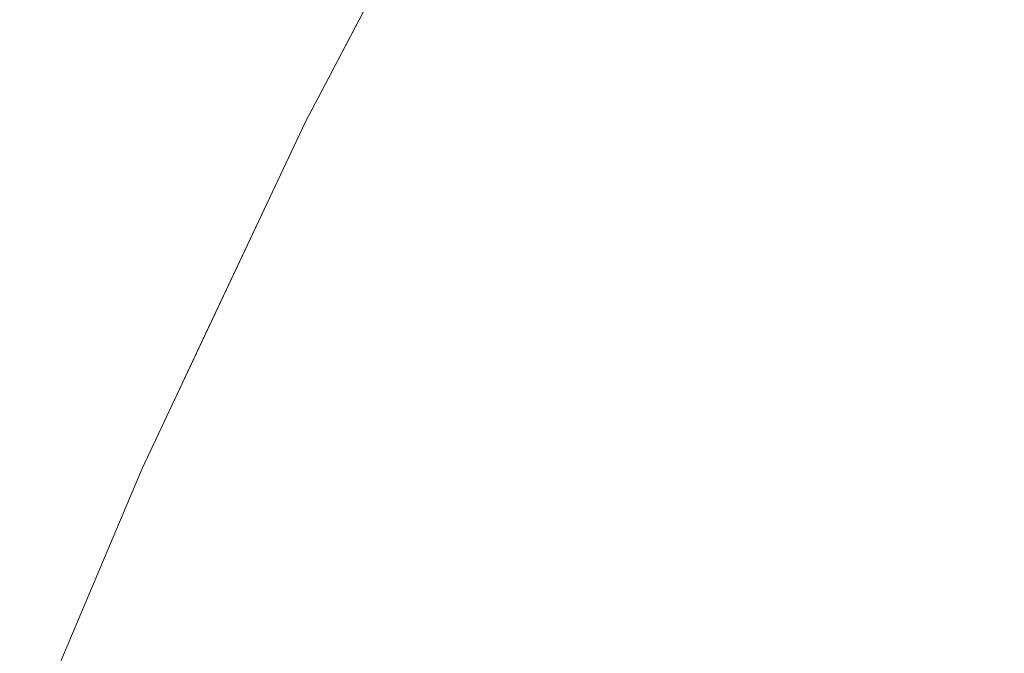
# Model space of a CAD drawing. Header units: centimetres. Extents: x -35.1 to 36.2, y 4.2 to 6.
# Tile 62 of 256: x -35.08651 to -35.07738, y 5.93003 to 5.9359. Entities that reach past the tile are written whole.
import ezdxf

# ---------------------------------------------------------------- set-up
doc = ezdxf.new("R2010")
doc.units = ezdxf.units.CM
doc.header["$LTSCALE"] = 2.54
doc.layers.add('Lucido design-1', color=7, linetype='Continuous')

# ---------------------------------------------------------------- blocks, each defined once
blk = doc.blocks.new('Gruppo-4-1')
at = {"color": 7, "linetype": 'Continuous', "lineweight": 9}
for points, invisible_edges in [([(-35.0833642, 5.9358904, -2312.42217), (-35.082845, 5.9368815, -2312.42217), (-35.0821764, 5.9381575, -2313.02217), (-35.0838596, 5.9349448, -2313.02217)], 10), ([(-35.0833629, 5.9358933, -2313.0237324), (-35.0838596, 5.9349448, -2313.02217), (-35.0821764, 5.9381575, -2313.02217), (-35.0823107, 5.9378805, -2313.0237324)], 13), ([(-35.0823107, 5.9378805, -2313.0237324), (-35.0822654, 5.9378667, -2313.0252942), (-35.0833172, 5.9358802, -2313.0252942), (-35.0833629, 5.9358933, -2313.0237324)], 15), ([(-35.083241, 5.9358584, -2313.0268549), (-35.0833172, 5.9358802, -2313.0252942), (-35.0822654, 5.9378667, -2313.0252942), (-35.0821898, 5.9378436, -2313.0268549)], 15), ([(-35.0821898, 5.9378436, -2313.0268549), (-35.0820842, 5.9378114, -2313.0284139), (-35.0831345, 5.9358278, -2313.0284139), (-35.083241, 5.9358584, -2313.0268549)], 15), ([(-35.0829976, 5.9357886, -2313.0299706), (-35.0831345, 5.9358278, -2313.0284139), (-35.0820842, 5.9378114, -2313.0284139), (-35.0819484, 5.93777, -2313.0299706)], 15), ([(-35.0819484, 5.93777, -2313.0299706), (-35.0817828, 5.9377194, -2313.0315244), (-35.0828305, 5.9357407, -2313.0315244), (-35.0829976, 5.9357886, -2313.0299706)], 15), ([(-35.0826333, 5.9356841, -2313.0330749), (-35.0828305, 5.9357407, -2313.0315244), (-35.0817828, 5.9377194, -2313.0315244), (-35.0815872, 5.9376597, -2313.0330749)], 15), ([(-35.0815872, 5.9376597, -2313.0330749), (-35.081362, 5.937591, -2313.0346213), (-35.0824062, 5.935619, -2313.0346213), (-35.0826333, 5.9356841, -2313.0330749)], 15), ([(-35.0821493, 5.9355454, -2313.0361633), (-35.0824062, 5.935619, -2313.0346213), (-35.081362, 5.937591, -2313.0346213), (-35.0811073, 5.9375133, -2313.0361633)], 15), ([(-35.0811073, 5.9375133, -2313.0361633), (-35.0808232, 5.9374266, -2313.0377002), (-35.0818628, 5.9354632, -2313.0377002), (-35.0821493, 5.9355454, -2313.0361633)], 15), ([(-35.0815469, 5.9353727, -2313.0392315), (-35.0818628, 5.9354632, -2313.0377002), (-35.0808232, 5.9374266, -2313.0377002), (-35.0805099, 5.937331, -2313.0392315)], 15), ([(-35.0805099, 5.937331, -2313.0392315), (-35.0801678, 5.9372265, -2313.0407566), (-35.0812018, 5.9352737, -2313.0407566), (-35.0815469, 5.9353727, -2313.0392315)], 15), ([(-35.0808278, 5.9351665, -2313.0422751), (-35.0812018, 5.9352737, -2313.0407566), (-35.0801678, 5.9372265, -2313.0407566), (-35.0797969, 5.9371134, -2313.0422751)], 15), ([(-35.0797969, 5.9371134, -2313.0422751), (-35.0793977, 5.9369915, -2313.0437864), (-35.0804252, 5.9350511, -2313.0437864), (-35.0808278, 5.9351665, -2313.0422751)], 15), ([(-35.0799942, 5.9349275, -2313.04529), (-35.0804252, 5.9350511, -2313.0437864), (-35.0793977, 5.9369915, -2313.0437864), (-35.0789703, 5.9368611, -2313.04529)], 15), ([(-35.0790338, 5.9357576, -2312.3975546), (-35.0785151, 5.9367222, -2312.3975546), (-35.0793977, 5.9369915, -2312.4005536), (-35.0799202, 5.9360198, -2312.4005536)], 15), ([(-35.082845, 5.9368815, -2312.42217), (-35.0833642, 5.9358904, -2312.42217), (-35.0833172, 5.9358802, -2312.4190457), (-35.0828003, 5.9368719, -2312.4190457)], 14), ([(-35.0828003, 5.9368719, -2312.4190457), (-35.0833172, 5.9358802, -2312.4190457), (-35.0831345, 5.9358278, -2312.4159261), (-35.0826183, 5.9368181, -2312.4159261)], 15), ([(-35.0826183, 5.9368181, -2312.4159261), (-35.0831345, 5.9358278, -2312.4159261), (-35.0828305, 5.9357407, -2312.4128155), (-35.0823156, 5.9367285, -2312.4128155)], 15), ([(-35.0789703, 5.9368611, -2313.04529), (-35.0785151, 5.9367222, -2313.0467854), (-35.0795351, 5.9347959, -2313.0467854), (-35.0799942, 5.9349275, -2313.04529)], 15), ([(-35.0823156, 5.9367285, -2312.4128155), (-35.0828305, 5.9357407, -2312.4128155), (-35.0824062, 5.935619, -2312.4097186), (-35.0818931, 5.9366035, -2312.4097186)], 15), ([(-35.0790483, 5.9346563, -2313.0482721), (-35.0795351, 5.9347959, -2313.0467854), (-35.0785151, 5.9367222, -2313.0467854), (-35.0780324, 5.9365749, -2313.0482721)], 15), ([(-35.078037, 5.9354626, -2312.3945904), (-35.0775225, 5.9364192, -2312.3945904), (-35.0785151, 5.9367222, -2312.3975546), (-35.0790338, 5.9357576, -2312.3975546)], 15), ([(-35.0818931, 5.9366035, -2312.4097186), (-35.0824062, 5.935619, -2312.4097186), (-35.0818628, 5.9354632, -2312.4066398), (-35.0813519, 5.9364434, -2312.4066398)], 15), ([(-35.0780324, 5.9365749, -2313.0482721), (-35.0775225, 5.9364192, -2313.0497496), (-35.0785341, 5.9345089, -2313.0497496), (-35.0790483, 5.9346563, -2313.0482721)], 15), ([(-35.0813519, 5.9364434, -2312.4066398), (-35.0818628, 5.9354632, -2312.4066398), (-35.0812018, 5.9352737, -2312.4035833), (-35.0806936, 5.9362486, -2312.4035833)], 15), ([(-35.0779928, 5.9343537, -2313.0512174), (-35.0785341, 5.9345089, -2313.0497496), (-35.0775225, 5.9364192, -2313.0497496), (-35.0769858, 5.9362555, -2313.0512174)], 15), ([(-35.0769324, 5.9351358, -2312.3916647), (-35.0764227, 5.9360836, -2312.3916647), (-35.0775225, 5.9364192, -2312.3945904), (-35.078037, 5.9354626, -2312.3945904)], 15), ([(-35.0806936, 5.9362486, -2312.4035833), (-35.0812018, 5.9352737, -2312.4035833), (-35.0804252, 5.9350511, -2312.4005536), (-35.0799202, 5.9360198, -2312.4005536)], 15), ([(-35.0769858, 5.9362555, -2313.0512174), (-35.0764227, 5.9360836, -2313.0526752), (-35.0774249, 5.9341909, -2313.0526752), (-35.0779928, 5.9343537, -2313.0512174)], 15), ([(-35.0768307, 5.9340205, -2313.0541224), (-35.0774249, 5.9341909, -2313.0526752), (-35.0764227, 5.9360836, -2313.0526752), (-35.0758335, 5.9359038, -2313.0541224)], 15), ([(-35.0799202, 5.9360198, -2312.4005536), (-35.0804252, 5.9350511, -2312.4005536), (-35.0795351, 5.9347959, -2312.3975546), (-35.0790338, 5.9357576, -2312.3975546)], 15), ([(-35.0843441, 5.9339189, -2313.0237324), (-35.0838596, 5.9349448, -2313.02217), (-35.0833629, 5.9358933, -2313.0237324)], 11), ([(-35.0833629, 5.9358933, -2313.0237324), (-35.0833172, 5.9358802, -2313.0252942), (-35.084298, 5.9339065, -2313.0252942), (-35.0843441, 5.9339189, -2313.0237324)], 15), ([(-35.0842213, 5.9338859, -2313.0268549), (-35.084298, 5.9339065, -2313.0252942), (-35.0833172, 5.9358802, -2313.0252942), (-35.083241, 5.9358584, -2313.0268549)], 15), ([(-35.0838164, 5.9348917, -2312.4190457), (-35.0833172, 5.9358802, -2312.4190457), (-35.0833642, 5.9358904, -2312.42217), (-35.0838596, 5.9349448, -2312.42217)], 11), ([(-35.0838596, 5.9349448, -2313.02217), (-35.0838596, 5.9349448, -2312.42217), (-35.0833642, 5.9358904, -2312.42217)], 9), ([(-35.0836329, 5.9348407, -2312.4159261), (-35.0831345, 5.9358278, -2312.4159261), (-35.0833172, 5.9358802, -2312.4190457), (-35.0838164, 5.9348917, -2312.4190457)], 15), ([(-35.083241, 5.9358584, -2313.0268549), (-35.0831345, 5.9358278, -2313.0284139), (-35.0841139, 5.933857, -2313.0284139), (-35.0842213, 5.9338859, -2313.0268549)], 15), ([(-35.0839759, 5.9338199, -2313.0299706), (-35.0841139, 5.933857, -2313.0284139), (-35.0831345, 5.9358278, -2313.0284139), (-35.0829976, 5.9357886, -2313.0299706)], 15), ([(-35.0829976, 5.9357886, -2313.0299706), (-35.0828305, 5.9357407, -2313.0315244), (-35.0838075, 5.9337747, -2313.0315244), (-35.0839759, 5.9338199, -2313.0299706)], 15), ([(-35.0833277, 5.934756, -2312.4128155), (-35.0828305, 5.9357407, -2312.4128155), (-35.0831345, 5.9358278, -2312.4159261), (-35.0836329, 5.9348407, -2312.4159261)], 15), ([(-35.0836088, 5.9337212, -2313.0330749), (-35.0838075, 5.9337747, -2313.0315244), (-35.0828305, 5.9357407, -2313.0315244), (-35.0826333, 5.9356841, -2313.0330749)], 15), ([(-35.0829017, 5.9346377, -2312.4097186), (-35.0824062, 5.935619, -2312.4097186), (-35.0828305, 5.9357407, -2312.4128155), (-35.0833277, 5.934756, -2312.4128155)], 15), ([(-35.0790338, 5.9357576, -2312.3975546), (-35.0795351, 5.9347959, -2312.3975546), (-35.0785341, 5.9345089, -2312.3945904), (-35.078037, 5.9354626, -2312.3945904)], 15), ([(-35.0826333, 5.9356841, -2313.0330749), (-35.0824062, 5.935619, -2313.0346213), (-35.0833799, 5.9336597, -2313.0346213), (-35.0836088, 5.9337212, -2313.0330749)], 15), ([(-35.0831209, 5.9335901, -2313.0361633), (-35.0833799, 5.9336597, -2313.0346213), (-35.0824062, 5.935619, -2313.0346213), (-35.0821493, 5.9355454, -2313.0361633)], 15), ([(-35.0823561, 5.9344862, -2312.4066398), (-35.0818628, 5.9354632, -2312.4066398), (-35.0824062, 5.935619, -2312.4097186), (-35.0829017, 5.9346377, -2312.4097186)], 15), ([(-35.0821493, 5.9355454, -2313.0361633), (-35.0818628, 5.9354632, -2313.0377002), (-35.0828322, 5.9335125, -2313.0377002), (-35.0831209, 5.9335901, -2313.0361633)], 15), ([(-35.0825138, 5.9334269, -2313.0392315), (-35.0828322, 5.9335125, -2313.0377002), (-35.0818628, 5.9354632, -2313.0377002), (-35.0815469, 5.9353727, -2313.0392315)], 15), ([(-35.0816925, 5.9343019, -2312.4035833), (-35.0812018, 5.9352737, -2312.4035833), (-35.0818628, 5.9354632, -2312.4066398), (-35.0823561, 5.9344862, -2312.4066398)], 15), ([(-35.078037, 5.9354626, -2312.3945904), (-35.0785341, 5.9345089, -2312.3945904), (-35.0774249, 5.9341909, -2312.3916647), (-35.0769324, 5.9351358, -2312.3916647)], 15), ([(-35.0815469, 5.9353727, -2313.0392315), (-35.0812018, 5.9352737, -2313.0407566), (-35.082166, 5.9333335, -2313.0407566), (-35.0825138, 5.9334269, -2313.0392315)], 15), ([(-35.0817891, 5.9332321, -2313.0422751), (-35.082166, 5.9333335, -2313.0407566), (-35.0812018, 5.9352737, -2313.0407566), (-35.0808278, 5.9351665, -2313.0422751)], 15), ([(-35.0809128, 5.9340854, -2312.4005536), (-35.0804252, 5.9350511, -2312.4005536), (-35.0812018, 5.9352737, -2312.4035833), (-35.0816925, 5.9343019, -2312.4035833)], 15), ([(-35.0808278, 5.9351665, -2313.0422751), (-35.0804252, 5.9350511, -2313.0437864), (-35.0813833, 5.9331231, -2313.0437864), (-35.0817891, 5.9332321, -2313.0422751)], 15), ([(-35.0769324, 5.9351358, -2312.3916647), (-35.0774249, 5.9341909, -2312.3916647), (-35.0762106, 5.9338427, -2312.3887813), (-35.0757231, 5.934778, -2312.3887813)], 15), ([(-35.0809489, 5.9330063, -2313.04529), (-35.0813833, 5.9331231, -2313.0437864), (-35.0804252, 5.9350511, -2313.0437864), (-35.0799942, 5.9349275, -2313.04529)], 15), ([(-35.0800191, 5.9338373, -2312.3975546), (-35.0795351, 5.9347959, -2312.3975546), (-35.0804252, 5.9350511, -2312.4005536), (-35.0809128, 5.9340854, -2312.4005536)], 15), ([(-35.0838596, 5.9349448, -2313.02217), (-35.0853728, 5.9317371, -2313.02217), (-35.0853728, 5.9317371, -2312.42217), (-35.0852675, 5.9319604, -2312.42217)], 10), ([(-35.0852564, 5.9319586, -2313.0237324), (-35.0853728, 5.9317371, -2313.02217), (-35.0838596, 5.9349448, -2313.02217), (-35.0843441, 5.9339189, -2313.0237324)], 13), ([(-35.0838596, 5.9349448, -2313.02217), (-35.0852675, 5.9319604, -2312.42217), (-35.0848084, 5.9329335, -2312.42217)], 9), ([(-35.0838596, 5.9349448, -2313.02217), (-35.0848084, 5.9329335, -2312.42217), (-35.0843449, 5.9339161, -2312.42217)], 9), ([(-35.0838596, 5.9349448, -2312.42217), (-35.0843449, 5.9339161, -2312.42217), (-35.084298, 5.9339065, -2312.4190457), (-35.0838164, 5.9348917, -2312.4190457)], 14), ([(-35.0843449, 5.9339161, -2312.42217), (-35.0838596, 5.9349448, -2312.42217), (-35.0838596, 5.9349448, -2313.02217)], 10), ([(-35.0838164, 5.9348917, -2312.4190457), (-35.084298, 5.9339065, -2312.4190457), (-35.0841139, 5.933857, -2312.4159261), (-35.0836329, 5.9348407, -2312.4159261)], 15), ([(-35.0799942, 5.9349275, -2313.04529), (-35.0795351, 5.9347959, -2313.0467854), (-35.0804862, 5.932882, -2313.0467854), (-35.0809489, 5.9330063, -2313.04529)], 15), ([(-35.0836329, 5.9348407, -2312.4159261), (-35.0841139, 5.933857, -2312.4159261), (-35.0838075, 5.9337747, -2312.4128155), (-35.0833277, 5.934756, -2312.4128155)], 15), ([(-35.0799956, 5.9327501, -2313.0482721), (-35.0804862, 5.932882, -2313.0467854), (-35.0795351, 5.9347959, -2313.0467854), (-35.0790483, 5.9346563, -2313.0482721)], 15), ([(-35.0790141, 5.9335582, -2312.3945904), (-35.0785341, 5.9345089, -2312.3945904), (-35.0795351, 5.9347959, -2312.3975546), (-35.0800191, 5.9338373, -2312.3975546)], 15), ([(-35.0833277, 5.934756, -2312.4128155), (-35.0838075, 5.9337747, -2312.4128155), (-35.0833799, 5.9336597, -2312.4097186), (-35.0829017, 5.9346377, -2312.4097186)], 15), ([(-35.0829017, 5.9346377, -2312.4097186), (-35.0833799, 5.9336597, -2312.4097186), (-35.0828322, 5.9335125, -2312.4066398), (-35.0823561, 5.9344862, -2312.4066398)], 15), ([(-35.0790483, 5.9346563, -2313.0482721), (-35.0785341, 5.9345089, -2313.0497496), (-35.0794773, 5.9326108, -2313.0497496), (-35.0799956, 5.9327501, -2313.0482721)], 15), ([(-35.0823561, 5.9344862, -2312.4066398), (-35.0828322, 5.9335125, -2312.4066398), (-35.082166, 5.9333335, -2312.4035833), (-35.0816925, 5.9343019, -2312.4035833)], 15), ([(-35.0789318, 5.9324642, -2313.0512174), (-35.0794773, 5.9326108, -2313.0497496), (-35.0785341, 5.9345089, -2313.0497496), (-35.0779928, 5.9343537, -2313.0512174)], 15), ([(-35.0779005, 5.933249, -2312.3916647), (-35.0774249, 5.9341909, -2312.3916647), (-35.0785341, 5.9345089, -2312.3945904), (-35.0790141, 5.9335582, -2312.3945904)], 15), ([(-35.0779928, 5.9343537, -2313.0512174), (-35.0774249, 5.9341909, -2313.0526752), (-35.0783594, 5.9323103, -2313.0526752), (-35.0789318, 5.9324642, -2313.0512174)], 15), ([(-35.0816925, 5.9343019, -2312.4035833), (-35.082166, 5.9333335, -2312.4035833), (-35.0813833, 5.9331231, -2312.4005536), (-35.0809128, 5.9340854, -2312.4005536)], 15), ([(-35.0777605, 5.9321494, -2313.0541224), (-35.0783594, 5.9323103, -2313.0526752), (-35.0774249, 5.9341909, -2313.0526752), (-35.0768307, 5.9340205, -2313.0541224)], 15), ([(-35.0766813, 5.9329105, -2312.3887813), (-35.0762106, 5.9338427, -2312.3887813), (-35.0774249, 5.9341909, -2312.3916647), (-35.0779005, 5.933249, -2312.3916647)], 15), ([(-35.0809128, 5.9340854, -2312.4005536), (-35.0813833, 5.9331231, -2312.4005536), (-35.0804862, 5.932882, -2312.3975546), (-35.0800191, 5.9338373, -2312.3975546)], 15), ([(-35.0768307, 5.9340205, -2313.0541224), (-35.0762106, 5.9338427, -2313.0555586), (-35.0771356, 5.9319814, -2313.0555586), (-35.0777605, 5.9321494, -2313.0541224)], 15), ([(-35.0843441, 5.9339189, -2313.0237324), (-35.084298, 5.9339065, -2313.0252942), (-35.0852099, 5.9319469, -2313.0252942), (-35.0852564, 5.9319586, -2313.0237324)], 15), ([(-35.0851326, 5.9319275, -2313.0268549), (-35.0852099, 5.9319469, -2313.0252942), (-35.084298, 5.9339065, -2313.0252942), (-35.0842213, 5.9338859, -2313.0268549)], 15), ([(-35.0842213, 5.9338859, -2313.0268549), (-35.0841139, 5.933857, -2313.0284139), (-35.0850244, 5.9319003, -2313.0284139), (-35.0851326, 5.9319275, -2313.0268549)], 15), ([(-35.0847625, 5.9329249, -2312.4190457), (-35.084298, 5.9339065, -2312.4190457), (-35.0843449, 5.9339161, -2312.42217), (-35.0848084, 5.9329335, -2312.42217)], 11), ([(-35.0845776, 5.9328768, -2312.4159261), (-35.0841139, 5.933857, -2312.4159261), (-35.084298, 5.9339065, -2312.4190457), (-35.0847625, 5.9329249, -2312.4190457)], 15), ([(-35.0848855, 5.9318653, -2313.0299706), (-35.0850244, 5.9319003, -2313.0284139), (-35.0841139, 5.933857, -2313.0284139), (-35.0839759, 5.9338199, -2313.0299706)], 15), ([(-35.0839759, 5.9338199, -2313.0299706), (-35.0838075, 5.9337747, -2313.0315244), (-35.0847159, 5.9318227, -2313.0315244), (-35.0848855, 5.9318653, -2313.0299706)], 15), ([(-35.0842701, 5.9327968, -2312.4128155), (-35.0838075, 5.9337747, -2312.4128155), (-35.0841139, 5.933857, -2312.4159261), (-35.0845776, 5.9328768, -2312.4159261)], 15), ([(-35.0800191, 5.9338373, -2312.3975546), (-35.0804862, 5.932882, -2312.3975546), (-35.0794773, 5.9326108, -2312.3945904), (-35.0790141, 5.9335582, -2312.3945904)], 15), ([(-35.0845157, 5.9317724, -2313.0330749), (-35.0847159, 5.9318227, -2313.0315244), (-35.0838075, 5.9337747, -2313.0315244), (-35.0836088, 5.9337212, -2313.0330749)], 15), ([(-35.0836088, 5.9337212, -2313.0330749), (-35.0833799, 5.9336597, -2313.0346213), (-35.0842851, 5.9317144, -2313.0346213), (-35.0845157, 5.9317724, -2313.0330749)], 15), ([(-35.0838409, 5.9326852, -2312.4097186), (-35.0833799, 5.9336597, -2312.4097186), (-35.0838075, 5.9337747, -2312.4128155), (-35.0842701, 5.9327968, -2312.4128155)], 15), ([(-35.0840243, 5.9316489, -2313.0361633), (-35.0842851, 5.9317144, -2313.0346213), (-35.0833799, 5.9336597, -2313.0346213), (-35.0831209, 5.9335901, -2313.0361633)], 15), ([(-35.0832912, 5.9325423, -2312.4066398), (-35.0828322, 5.9335125, -2312.4066398), (-35.0833799, 5.9336597, -2312.4097186), (-35.0838409, 5.9326852, -2312.4097186)], 15), ([(-35.0831209, 5.9335901, -2313.0361633), (-35.0828322, 5.9335125, -2313.0377002), (-35.0837335, 5.9315757, -2313.0377002), (-35.0840243, 5.9316489, -2313.0361633)], 15), ([(-35.0834128, 5.9314951, -2313.0392315), (-35.0837335, 5.9315757, -2313.0377002), (-35.0828322, 5.9335125, -2313.0377002), (-35.0825138, 5.9334269, -2313.0392315)], 15), ([(-35.0826226, 5.9323684, -2312.4035833), (-35.082166, 5.9333335, -2312.4035833), (-35.0828322, 5.9335125, -2312.4066398), (-35.0832912, 5.9325423, -2312.4066398)], 15), ([(-35.0790141, 5.9335582, -2312.3945904), (-35.0794773, 5.9326108, -2312.3945904), (-35.0783594, 5.9323103, -2312.3916647), (-35.0779005, 5.933249, -2312.3916647)], 15), ([(-35.0825138, 5.9334269, -2313.0392315), (-35.082166, 5.9333335, -2313.0407566), (-35.0830625, 5.9314071, -2313.0407566), (-35.0834128, 5.9314951, -2313.0392315)], 15), ([(-35.0826828, 5.9313116, -2313.0422751), (-35.0830625, 5.9314071, -2313.0407566), (-35.082166, 5.9333335, -2313.0407566), (-35.0817891, 5.9332321, -2313.0422751)], 15), ([(-35.081837, 5.9321642, -2312.4005536), (-35.0813833, 5.9331231, -2312.4005536), (-35.082166, 5.9333335, -2312.4035833), (-35.0826226, 5.9323684, -2312.4035833)], 15), ([(-35.0779005, 5.933249, -2312.3916647), (-35.0783594, 5.9323103, -2312.3916647), (-35.0771356, 5.9319814, -2312.3887813), (-35.0766813, 5.9329105, -2312.3887813)], 15), ([(-35.0817891, 5.9332321, -2313.0422751), (-35.0813833, 5.9331231, -2313.0437864), (-35.0822741, 5.9312089, -2313.0437864), (-35.0826828, 5.9313116, -2313.0422751)], 15), ([(-35.0818365, 5.9310989, -2313.04529), (-35.0822741, 5.9312089, -2313.0437864), (-35.0813833, 5.9331231, -2313.0437864), (-35.0809489, 5.9330063, -2313.04529)], 15), ([(-35.0809366, 5.9319301, -2312.3975546), (-35.0804862, 5.932882, -2312.3975546), (-35.0813833, 5.9331231, -2312.4005536), (-35.081837, 5.9321642, -2312.4005536)], 15), ([(-35.0809489, 5.9330063, -2313.04529), (-35.0804862, 5.932882, -2313.0467854), (-35.0813705, 5.9309817, -2313.0467854), (-35.0818365, 5.9310989, -2313.04529)], 15), ([(-35.0848084, 5.9329335, -2312.42217), (-35.0852675, 5.9319604, -2312.42217), (-35.0852099, 5.9319469, -2312.4190457), (-35.0847625, 5.9329249, -2312.4190457)], 14), ([(-35.0847625, 5.9329249, -2312.4190457), (-35.0852099, 5.9319469, -2312.4190457), (-35.0850244, 5.9319003, -2312.4159261), (-35.0845776, 5.9328768, -2312.4159261)], 15), ([(-35.0845776, 5.9328768, -2312.4159261), (-35.0850244, 5.9319003, -2312.4159261), (-35.0847159, 5.9318227, -2312.4128155), (-35.0842701, 5.9327968, -2312.4128155)], 15), ([(-35.0808763, 5.9308575, -2313.0482721), (-35.0813705, 5.9309817, -2313.0467854), (-35.0804862, 5.932882, -2313.0467854), (-35.0799956, 5.9327501, -2313.0482721)], 15), ([(-35.079924, 5.9316668, -2312.3945904), (-35.0794773, 5.9326108, -2312.3945904), (-35.0804862, 5.932882, -2312.3975546), (-35.0809366, 5.9319301, -2312.3975546)], 15), ([(-35.0842701, 5.9327968, -2312.4128155), (-35.0847159, 5.9318227, -2312.4128155), (-35.0842851, 5.9317144, -2312.4097186), (-35.0838409, 5.9326852, -2312.4097186)], 15), ([(-35.0799956, 5.9327501, -2313.0482721), (-35.0794773, 5.9326108, -2313.0497496), (-35.0803543, 5.9307263, -2313.0497496), (-35.0808763, 5.9308575, -2313.0482721)], 15), ([(-35.0838409, 5.9326852, -2312.4097186), (-35.0842851, 5.9317144, -2312.4097186), (-35.0837335, 5.9315757, -2312.4066398), (-35.0832912, 5.9325423, -2312.4066398)], 15), ([(-35.0798048, 5.9305882, -2313.0512174), (-35.0803543, 5.9307263, -2313.0497496), (-35.0794773, 5.9326108, -2313.0497496), (-35.0789318, 5.9324642, -2313.0512174)], 15), ([(-35.0788019, 5.931375, -2312.3916647), (-35.0783594, 5.9323103, -2312.3916647), (-35.0794773, 5.9326108, -2312.3945904), (-35.079924, 5.9316668, -2312.3945904)], 15), ([(-35.0832912, 5.9325423, -2312.4066398), (-35.0837335, 5.9315757, -2312.4066398), (-35.0830625, 5.9314071, -2312.4035833), (-35.0826226, 5.9323684, -2312.4035833)], 15), ([(-35.0789318, 5.9324642, -2313.0512174), (-35.0783594, 5.9323103, -2313.0526752), (-35.0792283, 5.9304432, -2313.0526752), (-35.0798048, 5.9305882, -2313.0512174)], 15), ([(-35.0826226, 5.9323684, -2312.4035833), (-35.0830625, 5.9314071, -2312.4035833), (-35.0822741, 5.9312089, -2312.4005536), (-35.081837, 5.9321642, -2312.4005536)], 15), ([(-35.078625, 5.9302916, -2313.0541224), (-35.0792283, 5.9304432, -2313.0526752), (-35.0783594, 5.9323103, -2313.0526752), (-35.0777605, 5.9321494, -2313.0541224)], 15), ([(-35.0775735, 5.9310556, -2312.3887813), (-35.0771356, 5.9319814, -2312.3887813), (-35.0783594, 5.9323103, -2312.3916647), (-35.0788019, 5.931375, -2312.3916647)], 15), ([(-35.081837, 5.9321642, -2312.4005536), (-35.0822741, 5.9312089, -2312.4005536), (-35.0813705, 5.9309817, -2312.3975546), (-35.0809366, 5.9319301, -2312.3975546)], 15), ([(-35.0777605, 5.9321494, -2313.0541224), (-35.0771356, 5.9319814, -2313.0555586), (-35.0779955, 5.9301333, -2313.0555586), (-35.078625, 5.9302916, -2313.0541224)], 15), ([(-35.0853728, 5.9317371, -2313.02217), (-35.0852564, 5.9319586, -2313.0237324), (-35.0861018, 5.9300136, -2313.0237324)], 11), ([(-35.0852564, 5.9319586, -2313.0237324), (-35.0852099, 5.9319469, -2313.0252942), (-35.086055, 5.9300027, -2313.0252942), (-35.0861018, 5.9300136, -2313.0237324)], 15), ([(-35.0856407, 5.9309728, -2312.4190457), (-35.0852099, 5.9319469, -2312.4190457), (-35.0852675, 5.9319604, -2312.42217), (-35.0853728, 5.9317371, -2312.42217)], 11), ([(-35.0773402, 5.9299686, -2313.0569834), (-35.0779955, 5.9301333, -2313.0555586), (-35.0771356, 5.9319814, -2313.0555586), (-35.0764849, 5.9318065, -2313.0569834)], 15), ([(-35.0762421, 5.9307094, -2312.3859436), (-35.075809, 5.9316248, -2312.3859436), (-35.0771356, 5.9319814, -2312.3887813), (-35.0775735, 5.9310556, -2312.3887813)], 15), ([(-35.0859772, 5.9299844, -2313.0268549), (-35.086055, 5.9300027, -2313.0252942), (-35.0852099, 5.9319469, -2313.0252942), (-35.0851326, 5.9319275, -2313.0268549)], 15), ([(-35.0851326, 5.9319275, -2313.0268549), (-35.0850244, 5.9319003, -2313.0284139), (-35.0858683, 5.9299589, -2313.0284139), (-35.0859772, 5.9299844, -2313.0268549)], 15), ([(-35.0857284, 5.9299261, -2313.0299706), (-35.0858683, 5.9299589, -2313.0284139), (-35.0850244, 5.9319003, -2313.0284139), (-35.0848855, 5.9318653, -2313.0299706)], 15), ([(-35.0848855, 5.9318653, -2313.0299706), (-35.0847159, 5.9318227, -2313.0315244), (-35.0855577, 5.9298861, -2313.0315244), (-35.0857284, 5.9299261, -2313.0299706)], 15), ([(-35.0854546, 5.9309276, -2312.4159261), (-35.0850244, 5.9319003, -2312.4159261), (-35.0852099, 5.9319469, -2312.4190457), (-35.0856407, 5.9309728, -2312.4190457)], 15), ([(-35.0851449, 5.9308524, -2312.4128155), (-35.0847159, 5.9318227, -2312.4128155), (-35.0850244, 5.9319003, -2312.4159261), (-35.0854546, 5.9309276, -2312.4159261)], 15), ([(-35.0809366, 5.9319301, -2312.3975546), (-35.0813705, 5.9309817, -2312.3975546), (-35.0803543, 5.9307263, -2312.3945904), (-35.079924, 5.9316668, -2312.3945904)], 15), ([(-35.0853561, 5.9298388, -2313.0330749), (-35.0855577, 5.9298861, -2313.0315244), (-35.0847159, 5.9318227, -2313.0315244), (-35.0845157, 5.9317724, -2313.0330749)], 15), ([(-35.0847127, 5.9307474, -2312.4097186), (-35.0842851, 5.9317144, -2312.4097186), (-35.0847159, 5.9318227, -2312.4128155), (-35.0851449, 5.9308524, -2312.4128155)], 15), ([(-35.0865066, 5.929047, -2312.42217), (-35.0853728, 5.9317371, -2313.02217), (-35.0861007, 5.9300103, -2313.02217)], 9), ([(-35.0865066, 5.929047, -2312.42217), (-35.0861007, 5.9300103, -2312.42217), (-35.0853728, 5.9317371, -2312.42217), (-35.0853728, 5.9317371, -2313.02217)], 12), ([(-35.0861018, 5.9300136, -2313.0237324), (-35.0861007, 5.9300103, -2313.02217), (-35.0853728, 5.9317371, -2313.02217)], 9), ([(-35.0853728, 5.9317371, -2312.42217), (-35.0861007, 5.9300103, -2312.42217), (-35.086055, 5.9300027, -2312.4190457), (-35.0856407, 5.9309728, -2312.4190457)], 14), ([(-35.0845157, 5.9317724, -2313.0330749), (-35.0842851, 5.9317144, -2313.0346213), (-35.085124, 5.9297844, -2313.0346213), (-35.0853561, 5.9298388, -2313.0330749)], 15), ([(-35.0848615, 5.9297228, -2313.0361633), (-35.085124, 5.9297844, -2313.0346213), (-35.0842851, 5.9317144, -2313.0346213), (-35.0840243, 5.9316489, -2313.0361633)], 15), ([(-35.0841592, 5.930613, -2312.4066398), (-35.0837335, 5.9315757, -2312.4066398), (-35.0842851, 5.9317144, -2312.4097186), (-35.0847127, 5.9307474, -2312.4097186)], 15), ([(-35.0840243, 5.9316489, -2313.0361633), (-35.0837335, 5.9315757, -2313.0377002), (-35.0845687, 5.9296542, -2313.0377002), (-35.0848615, 5.9297228, -2313.0361633)], 15), ([(-35.079924, 5.9316668, -2312.3945904), (-35.0803543, 5.9307263, -2312.3945904), (-35.0792283, 5.9304432, -2312.3916647), (-35.0788019, 5.931375, -2312.3916647)], 15), ([(-35.0842459, 5.9295785, -2313.0392315), (-35.0845687, 5.9296542, -2313.0377002), (-35.0837335, 5.9315757, -2313.0377002), (-35.0834128, 5.9314951, -2313.0392315)], 15), ([(-35.0834859, 5.9304495, -2312.4035833), (-35.0830625, 5.9314071, -2312.4035833), (-35.0837335, 5.9315757, -2312.4066398), (-35.0841592, 5.930613, -2312.4066398)], 15), ([(-35.0834128, 5.9314951, -2313.0392315), (-35.0830625, 5.9314071, -2313.0407566), (-35.0838932, 5.9294958, -2313.0407566), (-35.0842459, 5.9295785, -2313.0392315)], 15), ([(-35.083511, 5.9294062, -2313.0422751), (-35.0838932, 5.9294958, -2313.0407566), (-35.0830625, 5.9314071, -2313.0407566), (-35.0826828, 5.9313116, -2313.0422751)], 15), ([(-35.0826948, 5.9302573, -2312.4005536), (-35.0822741, 5.9312089, -2312.4005536), (-35.0830625, 5.9314071, -2312.4035833), (-35.0834859, 5.9304495, -2312.4035833)], 15), ([(-35.0788019, 5.931375, -2312.3916647), (-35.0792283, 5.9304432, -2312.3916647), (-35.0779955, 5.9301333, -2312.3887813), (-35.0775735, 5.9310556, -2312.3887813)], 15), ([(-35.0826828, 5.9313116, -2313.0422751), (-35.0822741, 5.9312089, -2313.0437864), (-35.0830996, 5.9293097, -2313.0437864), (-35.083511, 5.9294062, -2313.0422751)], 15), ([(-35.0826591, 5.9292064, -2313.04529), (-35.0830996, 5.9293097, -2313.0437864), (-35.0822741, 5.9312089, -2313.0437864), (-35.0818365, 5.9310989, -2313.04529)], 15), ([(-35.0817882, 5.9300371, -2312.3975546), (-35.0813705, 5.9309817, -2312.3975546), (-35.0822741, 5.9312089, -2312.4005536), (-35.0826948, 5.9302573, -2312.4005536)], 15), ([(-35.0818365, 5.9310989, -2313.04529), (-35.0813705, 5.9309817, -2313.0467854), (-35.08219, 5.9290964, -2313.0467854), (-35.0826591, 5.9292064, -2313.04529)], 15), ([(-35.0775735, 5.9310556, -2312.3887813), (-35.0779955, 5.9301333, -2312.3887813), (-35.0766594, 5.9297975, -2312.3859436), (-35.0762421, 5.9307094, -2312.3859436)], 15), ([(-35.0856407, 5.9309728, -2312.4190457), (-35.086055, 5.9300027, -2312.4190457), (-35.0858683, 5.9299589, -2312.4159261), (-35.0854546, 5.9309276, -2312.4159261)], 15), ([(-35.0816925, 5.9289798, -2313.0482721), (-35.08219, 5.9290964, -2313.0467854), (-35.0813705, 5.9309817, -2313.0467854), (-35.0808763, 5.9308575, -2313.0482721)], 15), ([(-35.0807685, 5.9297895, -2312.3945904), (-35.0803543, 5.9307263, -2312.3945904), (-35.0813705, 5.9309817, -2312.3975546), (-35.0817882, 5.9300371, -2312.3975546)], 15), ([(-35.0854546, 5.9309276, -2312.4159261), (-35.0858683, 5.9299589, -2312.4159261), (-35.0855577, 5.9298861, -2312.4128155), (-35.0851449, 5.9308524, -2312.4128155)], 15), ([(-35.0851449, 5.9308524, -2312.4128155), (-35.0855577, 5.9298861, -2312.4128155), (-35.085124, 5.9297844, -2312.4097186), (-35.0847127, 5.9307474, -2312.4097186)], 15), ([(-35.0808763, 5.9308575, -2313.0482721), (-35.0803543, 5.9307263, -2313.0497496), (-35.081167, 5.9288566, -2313.0497496), (-35.0816925, 5.9289798, -2313.0482721)], 15), ([(-35.0847127, 5.9307474, -2312.4097186), (-35.085124, 5.9297844, -2312.4097186), (-35.0845687, 5.9296542, -2312.4066398), (-35.0841592, 5.930613, -2312.4066398)], 15), ([(-35.0806139, 5.9287269, -2313.0512174), (-35.081167, 5.9288566, -2313.0497496), (-35.0803543, 5.9307263, -2313.0497496), (-35.0798048, 5.9305882, -2313.0512174)], 15), ([(-35.0796387, 5.9295151, -2312.3916647), (-35.0792283, 5.9304432, -2312.3916647), (-35.0803543, 5.9307263, -2312.3945904), (-35.0807685, 5.9297895, -2312.3945904)], 15), ([(-35.0841592, 5.930613, -2312.4066398), (-35.0845687, 5.9296542, -2312.4066398), (-35.0838932, 5.9294958, -2312.4035833), (-35.0834859, 5.9304495, -2312.4035833)], 15), ([(-35.0798048, 5.9305882, -2313.0512174), (-35.0792283, 5.9304432, -2313.0526752), (-35.0800335, 5.9285908, -2313.0526752), (-35.0806139, 5.9287269, -2313.0512174)], 15), ([(-35.0834859, 5.9304495, -2312.4035833), (-35.0838932, 5.9294958, -2312.4035833), (-35.0830996, 5.9293097, -2312.4005536), (-35.0826948, 5.9302573, -2312.4005536)], 15), ([(-35.0794262, 5.9284484, -2313.0541224), (-35.0800335, 5.9285908, -2313.0526752), (-35.0792283, 5.9304432, -2313.0526752), (-35.078625, 5.9302916, -2313.0541224)], 15), ([(-35.0784018, 5.9292147, -2312.3887813), (-35.0779955, 5.9301333, -2312.3887813), (-35.0792283, 5.9304432, -2312.3916647), (-35.0796387, 5.9295151, -2312.3916647)], 15), ([(-35.0826948, 5.9302573, -2312.4005536), (-35.0830996, 5.9293097, -2312.4005536), (-35.08219, 5.9290964, -2312.3975546), (-35.0817882, 5.9300371, -2312.3975546)], 15), ([(-35.078625, 5.9302916, -2313.0541224), (-35.0779955, 5.9301333, -2313.0555586), (-35.0787925, 5.9282998, -2313.0555586), (-35.0794262, 5.9284484, -2313.0541224)], 15), ([(-35.0781328, 5.9281451, -2313.0569834), (-35.0787925, 5.9282998, -2313.0555586), (-35.0779955, 5.9301333, -2313.0555586), (-35.0773402, 5.9299686, -2313.0569834)], 15), ([(-35.0770611, 5.9288891, -2312.3859436), (-35.0766594, 5.9297975, -2312.3859436), (-35.0779955, 5.9301333, -2312.3887813), (-35.0784018, 5.9292147, -2312.3887813)], 15), ([(-35.0817882, 5.9300371, -2312.3975546), (-35.08219, 5.9290964, -2312.3975546), (-35.081167, 5.9288566, -2312.3945904), (-35.0807685, 5.9297895, -2312.3945904)], 15)]:
    blk.add_3dface(points, dxfattribs=dict(at, invisible_edges=invisible_edges))

msp = doc.modelspace()

# ---------------------------------------------------------------- block references
at = {"layer": 'Lucido design-1', "color": 7}
msp.add_blockref('Gruppo-4-1', (0, 0), dxfattribs=at)

doc.saveas('drawing.dxf')
